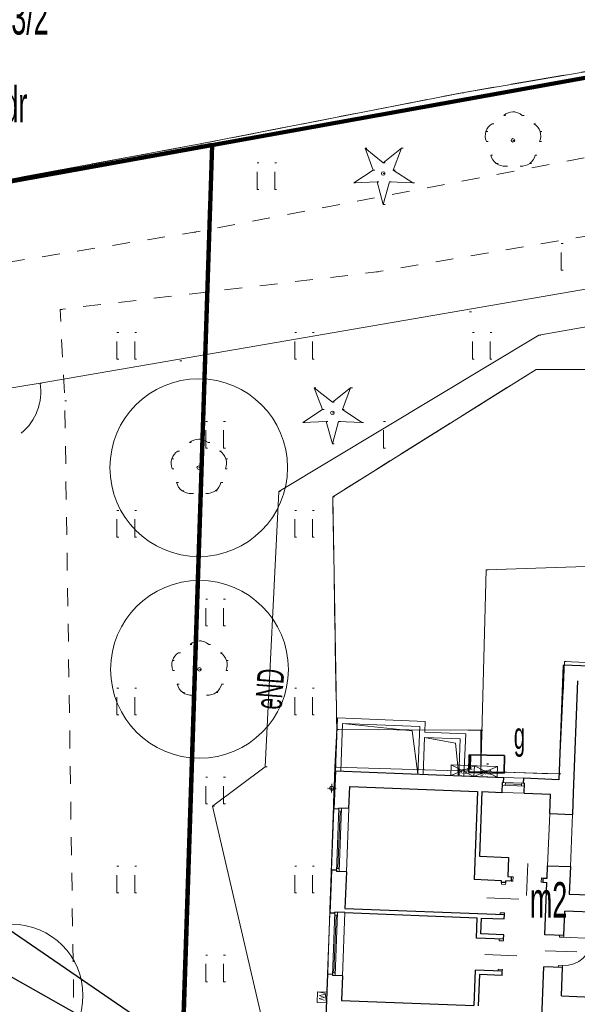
# Model space of a CAD drawing. Extents: x -198213 to 5540361, y 56395 to 5961443.
# Tile 39 of 76: x 5539572 to 5539588, y 5961354 to 5961381. Entities that reach past the tile are written whole.
import ezdxf
from ezdxf import colors
from ezdxf.entities.mleader import LeaderData, LeaderLine
from ezdxf.math import Vec2, Vec3

# ---------------------------------------------------------------- set-up
doc = ezdxf.new("R2010")
doc.units = 0
doc.header["$MEASUREMENT"] = 0
for name, pattern in [('Krawędzie ukryte', [150, 100, -50]), ('L_0_03', [1, 0.5, -0.5]), ('L_0_06', [2, 1.5, -0.5]), ('Long Dashed', [2400, 1200, -1200]), ('Wipeout_Contour', [1000, 0, -1000])]:
    doc.linetypes.add(name, pattern=pattern)
for name, color, linetype, lineweight in [('$ IE_OPISY', 7, 'Continuous', 25), ('0_Nr_Pióra__7', 8, 'Continuous', 13), ('210_oznaczenie_konturu_uzytku_gruntowego_Nr_Pióra__3', 8, 'Continuous', 18), ('211_numer_dzialki_ewidencyjnej_Nr_Pióra__96', 8, 'Continuous', 13), ('218_kontur_uzytku_gruntowego_Nr_Pióra__3', 8, 'Continuous', 18), ('219_dzialka_ewidencyjna_Nr_Pióra__96', 8, 'Continuous', 13), ('312_budynek_ewidencyjny_Nr_Pióra__7', 8, 'Continuous', 13), ('312_oznaczenie_budynku_ewidencyjnego_Atr117_Nr_Pióra__7', 8, 'Continuous', 13), ('352_schody_Nr_Pióra__7', 8, 'Continuous', 13), ('ARCH MAPA RUSINOWO_Nr_Pióra__60', 8, 'Continuous', 211), ('Arch opisy_Nr_Pióra__80', 8, 'Continuous', 211), ('Arch zieleń_Nr_Pióra__4', 8, 'Continuous', 9), ('bt_Nr_Pióra__7', 8, 'Continuous', 13), ('drzewo_iglaste_Nr_Pióra__7', 8, 'Continuous', 13), ('drzewo_lisciaste_Nr_Pióra__7', 8, 'Continuous', 13), ('furtka_Nr_Pióra__7', 8, 'Continuous', 13), ('gaz_Nr_Pióra__40', 8, 'Continuous', 35), ('GES_UrzadzeniaSiecGazowa_P_Nr_Pióra__52', 8, 'Continuous', 25), ('INWENT OPISY_Nr_Pióra__21', 8, 'Continuous', 9), ('INWENT RURY SPUSTOWE_Nr_Pióra__21', 8, 'Continuous', 9), ('INWENT WYPOSAŻENIE_Nr_Pióra__21', 8, 'Continuous', 9), ('INWENT. DRZWI_Nr_Pióra__5', 8, 'Continuous', 13), ('INWENT. OKNA_Nr_Pióra__5', 8, 'Continuous', 13), ('INWENT.ŚCIANY_Nr_Pióra__1', 8, 'Continuous', 25), ('INWENT.ŚCIANY_Nr_Pióra__5', 8, 'Continuous', 13), ('Istniejące stropy_Nr_Pióra__5', 8, 'Continuous', 13), ('jezdnia_Nr_Pióra__7', 8, 'Continuous', 13), ('kraweznik_Nr_Pióra__7', 8, 'Continuous', 13), ('ogr_Nr_Pióra__7', 8, 'Continuous', 13), ('przewod_elektroenergetyczny_podziemny_Atr1_Nr_Pióra__7', 8, 'Continuous', 13), ('przewod_elektroenergetyczny_podziemny_Nr_Pióra__7', 8, 'Continuous', 13), ('przewod_gazowy_Nr_Pióra__7', 8, 'Continuous', 13), ('trawnik_Nr_Pióra__7', 8, 'Continuous', 13)]:
    doc.layers.add(name, color=color, linetype=linetype, lineweight=lineweight)
doc.layers.add('GES_UrzadzeniaSiecGazowa_P', color=8, linetype='Continuous')
doc.styles.add('1. Elektrobau_02.2024', font='romans.shx', dxfattribs={"width": 0.8, "oblique": 10})
doc.styles.add('GENERATED_STYLE_2', font='ARIALN.TTF')
doc.styles.add('GENERATED_STYLE_8', font='ARIALN.TTF')
doc.linetypes.add('L_0_15_SHX', pattern='A,0,[2,Rusinowo PAB zagospodarowanie 30.08.20251.Shx,S=7.5,R=0,X=0,Y=0],-7.5,0', length=7.5)

msp = doc.modelspace()

# ---------------------------------------------------------------- linework, layer by layer
at = {"layer": '0_Nr_Pióra__7', "linetype": 'Continuous'}
for p, q in [((5539584.45, 5961379.33), (5539584.5, 5961379.33)), ((5539585.619, 5961378.693), (5539585.669, 5961378.693)), ((5539585.88, 5961378.79), (5539585.93, 5961378.79)), ((5539586.141, 5961378.693), (5539586.191, 5961378.693)), ((5539585.292, 5961378.456), (5539585.342, 5961378.456)), ((5539586.468, 5961378.456), (5539586.518, 5961378.456)), ((5539585.12, 5961378.238), (5539585.17, 5961378.238)), ((5539586.64, 5961378.238), (5539586.69, 5961378.238)), ((5539577.08, 5961377.89), (5539577.13, 5961377.89)), ((5539585.131, 5961377.961), (5539585.181, 5961377.961)), ((5539585.88, 5961377.99), (5539585.93, 5961377.99)), ((5539586.629, 5961377.961), (5539586.679, 5961377.961)), ((5539581.718, 5961377.766), (5539581.768, 5961377.766)), ((5539582.742, 5961377.766), (5539582.792, 5961377.766)), ((5539578.679, 5961377.359), (5539578.729, 5961377.359)), ((5539579.179, 5961377.359), (5539579.229, 5961377.359)), ((5539582.23, 5961377.359), (5539582.28, 5961377.359)), ((5539585.256, 5961377.575), (5539585.306, 5961377.575)), ((5539585.41, 5961377.342), (5539585.46, 5961377.342)), ((5539586.35, 5961377.342), (5539586.4, 5961377.342)), ((5539586.504, 5961377.575), (5539586.554, 5961377.575)), ((5539581.947, 5961377.153), (5539581.997, 5961377.153)), ((5539582.23, 5961377.06), (5539582.28, 5961377.06)), ((5539582.513, 5961377.153), (5539582.563, 5961377.153)), ((5539585.679, 5961377.267), (5539585.729, 5961377.267)), ((5539586.081, 5961377.267), (5539586.131, 5961377.267)), ((5539581.402, 5961376.792), (5539581.452, 5961376.792)), ((5539582.055, 5961376.82), (5539582.105, 5961376.82)), ((5539582.405, 5961376.82), (5539582.455, 5961376.82)), ((5539583.058, 5961376.792), (5539583.108, 5961376.792)), ((5539578.679, 5961376.609), (5539578.729, 5961376.609)), ((5539579.179, 5961376.609), (5539579.229, 5961376.609)), ((5539582.23, 5961376.19), (5539582.28, 5961376.19)), ((5539576.91, 5961375.41), (5539576.96, 5961375.41)), ((5539587.239, 5961375.089), (5539587.289, 5961375.089)), ((5539582.04, 5961374.29), (5539582.09, 5961374.29)), ((5539587.239, 5961374.339), (5539587.289, 5961374.339)), ((5539573.14, 5961373.24), (5539573.19, 5961373.24)), ((5539584.66, 5961373.17), (5539584.71, 5961373.17)), ((5539574.739, 5961372.589), (5539574.789, 5961372.589)), ((5539575.239, 5961372.589), (5539575.289, 5961372.589)), ((5539579.739, 5961372.589), (5539579.789, 5961372.589)), ((5539580.239, 5961372.589), (5539580.289, 5961372.589)), ((5539584.739, 5961372.589), (5539584.789, 5961372.589)), ((5539585.239, 5961372.589), (5539585.289, 5961372.589)), ((5539586.61, 5961372.51), (5539586.66, 5961372.51)), ((5539574.739, 5961371.839), (5539574.789, 5961371.839)), ((5539575.239, 5961371.839), (5539575.289, 5961371.839)), ((5539576.51, 5961371.79), (5539576.56, 5961371.79)), ((5539579.739, 5961371.839), (5539579.789, 5961371.839)), ((5539580.239, 5961371.839), (5539580.289, 5961371.839)), ((5539584.739, 5961371.839), (5539584.789, 5961371.839)), ((5539585.239, 5961371.839), (5539585.289, 5961371.839)), ((5539586.53, 5961371.55), (5539586.58, 5961371.55)), ((5539572.574, 5961371.164), (5539572.624, 5961371.164)), ((5539580.288, 5961371.036), (5539580.338, 5961371.036)), ((5539581.312, 5961371.036), (5539581.362, 5961371.036)), ((5539573.27, 5961370.67), (5539573.32, 5961370.67)), ((5539580.517, 5961370.423), (5539580.567, 5961370.423)), ((5539580.8, 5961370.629), (5539580.85, 5961370.629)), ((5539581.083, 5961370.423), (5539581.133, 5961370.423)), ((5539580.8, 5961370.33), (5539580.85, 5961370.33)), ((5539577.239, 5961370.089), (5539577.289, 5961370.089)), ((5539577.739, 5961370.089), (5539577.789, 5961370.089)), ((5539579.972, 5961370.062), (5539580.022, 5961370.062)), ((5539580.625, 5961370.09), (5539580.675, 5961370.09)), ((5539580.975, 5961370.09), (5539581.025, 5961370.09)), ((5539581.628, 5961370.062), (5539581.678, 5961370.062)), ((5539582.239, 5961370.089), (5539582.289, 5961370.089)), ((5539577.04, 5961369.59), (5539577.09, 5961369.59)), ((5539576.779, 5961369.493), (5539576.829, 5961369.493)), ((5539577.239, 5961369.339), (5539577.289, 5961369.339)), ((5539577.301, 5961369.493), (5539577.351, 5961369.493)), ((5539577.739, 5961369.339), (5539577.789, 5961369.339)), ((5539580.8, 5961369.46), (5539580.85, 5961369.46)), ((5539582.239, 5961369.339), (5539582.289, 5961369.339)), ((5539576.28, 5961369.038), (5539576.33, 5961369.038)), ((5539576.452, 5961369.256), (5539576.502, 5961369.256)), ((5539577.628, 5961369.256), (5539577.678, 5961369.256)), ((5539577.8, 5961369.038), (5539577.85, 5961369.038)), ((5539576.291, 5961368.761), (5539576.341, 5961368.761)), ((5539577.04, 5961368.79), (5539577.09, 5961368.79)), ((5539577.789, 5961368.761), (5539577.839, 5961368.761)), ((5539576.416, 5961368.375), (5539576.466, 5961368.375)), ((5539577.664, 5961368.375), (5539577.714, 5961368.375)), ((5539576.57, 5961368.142), (5539576.62, 5961368.142)), ((5539576.839, 5961368.067), (5539576.889, 5961368.067)), ((5539577.241, 5961368.067), (5539577.291, 5961368.067)), ((5539577.51, 5961368.142), (5539577.56, 5961368.142)), ((5539579.29, 5961368.12), (5539579.34, 5961368.12)), ((5539580.81, 5961367.97), (5539580.86, 5961367.97)), ((5539574.739, 5961367.589), (5539574.789, 5961367.589)), ((5539575.239, 5961367.589), (5539575.289, 5961367.589)), ((5539579.739, 5961367.589), (5539579.789, 5961367.589)), ((5539580.239, 5961367.589), (5539580.289, 5961367.589)), ((5539574.739, 5961366.839), (5539574.789, 5961366.839)), ((5539575.239, 5961366.839), (5539575.289, 5961366.839)), ((5539579.739, 5961366.839), (5539579.789, 5961366.839)), ((5539580.239, 5961366.839), (5539580.289, 5961366.839)), ((5539585.13, 5961365.92), (5539585.18, 5961365.92)), ((5539577.239, 5961365.089), (5539577.289, 5961365.089)), ((5539577.739, 5961365.089), (5539577.789, 5961365.089)), ((5539577.239, 5961364.339), (5539577.289, 5961364.339)), ((5539577.739, 5961364.339), (5539577.789, 5961364.339)), ((5539576.799, 5961363.823), (5539576.849, 5961363.823)), ((5539577.06, 5961363.92), (5539577.11, 5961363.92)), ((5539577.321, 5961363.823), (5539577.371, 5961363.823)), ((5539576.472, 5961363.586), (5539576.522, 5961363.586)), ((5539577.648, 5961363.586), (5539577.698, 5961363.586)), ((5539576.3, 5961363.368), (5539576.35, 5961363.368)), ((5539577.82, 5961363.368), (5539577.87, 5961363.368)), ((5539587.33, 5961363.34), (5539587.38, 5961363.34)), ((5539587.33, 5961363.34), (5539587.38, 5961363.34)), ((5539587.33, 5961363.34), (5539587.38, 5961363.34)), ((5539576.311, 5961363.091), (5539576.361, 5961363.091)), ((5539577.06, 5961363.12), (5539577.11, 5961363.12)), ((5539577.809, 5961363.091), (5539577.859, 5961363.091)), ((5539576.436, 5961362.705), (5539576.486, 5961362.705)), ((5539577.684, 5961362.705), (5539577.734, 5961362.705)), ((5539574.739, 5961362.589), (5539574.789, 5961362.589)), ((5539575.239, 5961362.589), (5539575.289, 5961362.589)), ((5539576.59, 5961362.472), (5539576.64, 5961362.472)), ((5539576.859, 5961362.397), (5539576.909, 5961362.397)), ((5539577.261, 5961362.397), (5539577.311, 5961362.397)), ((5539577.53, 5961362.472), (5539577.58, 5961362.472)), ((5539579.739, 5961362.589), (5539579.789, 5961362.589)), ((5539580.239, 5961362.589), (5539580.289, 5961362.589)), ((5539574.739, 5961361.839), (5539574.789, 5961361.839)), ((5539575.239, 5961361.839), (5539575.289, 5961361.839)), ((5539579.739, 5961361.839), (5539579.789, 5961361.839)), ((5539580.239, 5961361.839), (5539580.289, 5961361.839)), ((5539580.92, 5961361.43), (5539580.97, 5961361.43)), ((5539580.92, 5961361.43), (5539580.97, 5961361.43)), ((5539584.98, 5961361.41), (5539585.03, 5961361.41)), ((5539584.98, 5961361.41), (5539585.03, 5961361.41)), ((5539578.91, 5961360.38), (5539578.96, 5961360.38)), ((5539580.87, 5961360.37), (5539580.92, 5961360.37)), ((5539580.87, 5961360.37), (5539580.92, 5961360.37)), ((5539580.87, 5961360.37), (5539580.92, 5961360.37)), ((5539587.18, 5961360.18), (5539587.23, 5961360.18)), ((5539587.18, 5961360.18), (5539587.23, 5961360.18)), ((5539587.18, 5961360.18), (5539587.23, 5961360.18)), ((5539577.239, 5961360.089), (5539577.289, 5961360.089)), ((5539577.739, 5961360.089), (5539577.789, 5961360.089)), ((5539577.239, 5961359.339), (5539577.289, 5961359.339)), ((5539577.739, 5961359.339), (5539577.789, 5961359.339)), ((5539577.43, 5961359.27), (5539577.48, 5961359.27)), ((5539574.739, 5961357.589), (5539574.789, 5961357.589)), ((5539575.239, 5961357.589), (5539575.289, 5961357.589)), ((5539579.739, 5961357.589), (5539579.789, 5961357.589)), ((5539580.239, 5961357.589), (5539580.289, 5961357.589)), ((5539574.739, 5961356.839), (5539574.789, 5961356.839)), ((5539575.239, 5961356.839), (5539575.289, 5961356.839)), ((5539579.739, 5961356.839), (5539579.789, 5961356.839)), ((5539580.239, 5961356.839), (5539580.289, 5961356.839)), ((5539577.239, 5961355.089), (5539577.289, 5961355.089)), ((5539577.739, 5961355.089), (5539577.789, 5961355.089)), ((5539577.239, 5961354.339), (5539577.289, 5961354.339)), ((5539577.739, 5961354.339), (5539577.789, 5961354.339))]:
    msp.add_line(p, q, dxfattribs=at)
at = {"layer": '218_kontur_uzytku_gruntowego_Nr_Pióra__3', "linetype": 'L_0_03', "flags": 128}
for points in [[(5539631.48, 5961387.62), (5539577.42, 5961377.86)], [(5539577.42, 5961377.86), (5539631.48, 5961387.62)], [(5539547.88, 5961372.53), (5539577.42, 5961377.86)], [(5539577.42, 5961377.86), (5539547.88, 5961372.53)], [(5539577.42, 5961377.86), (5539576.54, 5961351.11)], [(5539576.54, 5961351.11), (5539577.42, 5961377.86)]]:
    msp.add_lwpolyline(points, dxfattribs=at)
at = {"layer": '219_dzialka_ewidencyjna_Nr_Pióra__96', "linetype": 'Continuous', "flags": 128}
for points in [[(5539577.42, 5961377.86), (5539645.79, 5961390.2)], [(5539547.88, 5961372.53), (5539577.42, 5961377.86)], [(5539576.54, 5961351.11), (5539577.42, 5961377.86)]]:
    msp.add_lwpolyline(points, dxfattribs=at)
at = {"layer": '312_budynek_ewidencyjny_Nr_Pióra__7', "linetype": 'Continuous', "flags": 128}
for points in [[(5539587.18, 5961360.18), (5539587.33, 5961363.34)], [(5539587.33, 5961363.34), (5539593.78, 5961363.04)], [(5539580.54, 5961350.92), (5539580.87, 5961360.37)]]:
    msp.add_lwpolyline(points, dxfattribs=at)
at = {"layer": 'ARCH MAPA RUSINOWO_Nr_Pióra__60', "linetype": 'Continuous', "flags": 128}
for points in [[(5539547.88, 5961372.53), (5539639.57, 5961389.074)], [(5539576.54, 5961351.11), (5539577.365, 5961376.188)]]:
    msp.add_lwpolyline(points, dxfattribs=at)
at = {"layer": 'Arch opisy_Nr_Pióra__80', "linetype": 'Long Dashed'}
for p, q in [((5539577.42, 5961377.86), (5539547.88, 5961372.53)), ((5539576.54, 5961351.11), (5539577.42, 5961377.86))]:
    msp.add_line(p, q, dxfattribs=at)
at = {"layer": 'Arch zieleń_Nr_Pióra__4', "linetype": 'Continuous'}
for centre, radius in [((5539577.04, 5961368.79), 2.5), ((5539577.06, 5961363.12), 2.5), ((5539571.781, 5961353.955), 2)]:
    msp.add_circle(centre, radius, dxfattribs=at)
at = {"layer": 'drzewo_iglaste_Nr_Pióra__7', "linetype": 'Continuous', "flags": 128}
for points in [[(5539581.947, 5961377.153), (5539581.718, 5961377.766)], [(5539581.718, 5961377.766), (5539582.23, 5961377.359)], [(5539582.23, 5961377.359), (5539582.742, 5961377.766)], [(5539582.742, 5961377.766), (5539582.513, 5961377.153)], [(5539581.402, 5961376.792), (5539581.947, 5961377.153)], [(5539582.513, 5961377.153), (5539583.058, 5961376.792)], [(5539582.055, 5961376.82), (5539581.402, 5961376.792)], [(5539582.23, 5961376.19), (5539582.055, 5961376.82)], [(5539582.405, 5961376.82), (5539582.23, 5961376.19)], [(5539583.058, 5961376.792), (5539582.405, 5961376.82)], [(5539580.517, 5961370.423), (5539580.288, 5961371.036)], [(5539580.288, 5961371.036), (5539580.8, 5961370.629)], [(5539580.8, 5961370.629), (5539581.312, 5961371.036)], [(5539581.312, 5961371.036), (5539581.083, 5961370.423)], [(5539579.972, 5961370.062), (5539580.517, 5961370.423)], [(5539581.083, 5961370.423), (5539581.628, 5961370.062)], [(5539580.625, 5961370.09), (5539579.972, 5961370.062)], [(5539580.8, 5961369.46), (5539580.625, 5961370.09)], [(5539580.975, 5961370.09), (5539580.8, 5961369.46)], [(5539581.628, 5961370.062), (5539580.975, 5961370.09)]]:
    msp.add_lwpolyline(points, dxfattribs=at)
at = {"layer": 'drzewo_iglaste_Nr_Pióra__7', "linetype": 'Continuous'}
for centre in [(5539582.23, 5961377.06), (5539580.8, 5961370.33)]:
    msp.add_circle(centre, 0.05, dxfattribs=at)
at = {"layer": 'drzewo_lisciaste_Nr_Pióra__7', "linetype": 'Continuous'}
for centre in [(5539585.88, 5961377.99), (5539577.04, 5961368.79), (5539577.06, 5961363.12)]:
    msp.add_circle(centre, 0.05, dxfattribs=at)
for centre, start, end in [((5539585.88, 5961378.39), 49.272, 130.728), ((5539585.5, 5961378.114), 121.308, 202.548), ((5539586.26, 5961378.114), 337.452, 58.692), ((5539585.645, 5961377.666), 193.221, 274.871), ((5539586.115, 5961377.666), 265.129, 346.779), ((5539577.04, 5961369.19), 49.272, 130.728), ((5539576.66, 5961368.914), 121.308, 202.548), ((5539577.42, 5961368.914), 337.452, 58.692), ((5539576.805, 5961368.466), 193.221, 274.871), ((5539577.275, 5961368.466), 265.129, 346.779), ((5539577.06, 5961363.52), 49.272, 130.728), ((5539576.68, 5961363.244), 121.308, 202.548), ((5539577.44, 5961363.244), 337.452, 58.692), ((5539576.825, 5961362.796), 193.221, 274.871), ((5539577.295, 5961362.796), 265.129, 346.779)]:
    msp.add_arc(centre, 0.4, start, end, dxfattribs=at)
at = {"layer": 'furtka_Nr_Pióra__7', "linetype": 'Continuous', "flags": 128}
msp.add_lwpolyline([(5539572.574, 5961371.164), (5539571.546, 5961370.993)], dxfattribs=at)
at = {"layer": 'furtka_Nr_Pióra__7', "linetype": 'Continuous'}
msp.add_arc((5539571.094, 5961370.918), 1.5, 309.4216, 9.44, dxfattribs=at)
at = {"layer": 'INWENT RURY SPUSTOWE_Nr_Pióra__21', "linetype": 'Continuous'}
for p, q in [((5539580.776, 5961359.658), (5539580.785, 5961359.898)), ((5539580.901, 5961359.773), (5539580.661, 5961359.782))]:
    msp.add_line(p, q, dxfattribs=at)
msp.add_circle((5539580.781, 5961359.778), 0.055, dxfattribs=at)
at = {"layer": 'INWENT WYPOSAŻENIE_Nr_Pióra__21', "linetype": 'Continuous'}
for p, q in [((5539584.144, 5961360.437), (5539584.132, 5961360.137)), ((5539580.382, 5961354.059), (5539580.37, 5961353.759)), ((5539580.382, 5961354.059), (5539580.596, 5961354.015)), ((5539580.642, 5961354.049), (5539580.382, 5961354.059)), ((5539580.596, 5961354.015), (5539580.63, 5961353.749)), ((5539580.63, 5961353.749), (5539580.642, 5961354.049)), ((5539580.37, 5961353.759), (5539580.63, 5961353.749))]:
    msp.add_line(p, q, dxfattribs=at)
at = {"layer": 'INWENT. DRZWI_Nr_Pióra__5', "linetype": 'Continuous'}
for p, q in [((5539586.262, 5961356.761), (5539586.297, 5961357.661)), ((5539585.554, 5961357.079), (5539585.556, 5961357.129)), ((5539585.676, 5961357.125), (5539585.674, 5961357.075)), ((5539585.828, 5961357.169), (5539585.878, 5961357.167)), ((5539585.882, 5961357.287), (5539585.832, 5961357.289)), ((5539585.878, 5961357.167), (5539585.882, 5961357.287)), ((5539586.677, 5961357.135), (5539586.682, 5961357.255)), ((5539586.727, 5961357.134), (5539586.677, 5961357.135)), ((5539586.682, 5961357.255), (5539586.732, 5961357.253)), ((5539585.674, 5961357.075), (5539585.554, 5961357.079)), ((5539586.048, 5961356.66), (5539585.149, 5961356.695)), ((5539585.523, 5961356.28), (5539585.521, 5961356.23)), ((5539585.643, 5961356.275), (5539585.523, 5961356.28)), ((5539585.641, 5961356.225), (5539585.643, 5961356.275)), ((5539585.492, 5961355.491), (5539585.494, 5961355.54)), ((5539585.612, 5961355.486), (5539585.492, 5961355.491)), ((5539585.614, 5961355.536), (5539585.612, 5961355.486)), ((5539587.187, 5961355.594), (5539587.189, 5961355.644)), ((5539587.307, 5961355.59), (5539587.187, 5961355.594)), ((5539587.309, 5961355.64), (5539587.307, 5961355.59)), ((5539588.107, 5961355.558), (5539587.307, 5961355.59)), ((5539587.681, 5961355.175), (5539586.782, 5961355.21)), ((5539585.986, 5961355.071), (5539585.087, 5961355.106)), ((5539585.461, 5961354.691), (5539585.459, 5961354.641)), ((5539585.581, 5961354.686), (5539585.461, 5961354.691)), ((5539585.579, 5961354.636), (5539585.581, 5961354.686)), ((5539587.156, 5961354.795), (5539587.154, 5961354.745)), ((5539587.276, 5961354.79), (5539587.156, 5961354.795)), ((5539587.274, 5961354.74), (5539587.276, 5961354.79))]:
    msp.add_line(p, q, dxfattribs=at)
msp.add_arc((5539587.307, 5961355.59), 0.8, 267.7616, 357.7616, dxfattribs=at)
at = {"layer": 'INWENT. OKNA_Nr_Pióra__5', "linetype": 'Continuous'}
for p, q in [((5539585.583, 5961359.865), (5539586.202, 5961359.841)), ((5539585.586, 5961359.94), (5539586.205, 5961359.916)), ((5539585.663, 5961359.862), (5539585.666, 5961359.937)), ((5539585.664, 5961359.9), (5539586.124, 5961359.882)), ((5539586.122, 5961359.844), (5539586.125, 5961359.919)), ((5539585.575, 5961359.66), (5539586.194, 5961359.636)), ((5539580.776, 5961357.476), (5539580.843, 5961359.195)), ((5539580.915, 5961357.441), (5539580.984, 5961359.219)), ((5539580.955, 5961357.519), (5539581.018, 5961359.138)), ((5539581.056, 5961359.137), (5539580.981, 5961359.14)), ((5539580.99, 5961357.438), (5539581.059, 5961359.217)), ((5539581.194, 5961357.43), (5539581.264, 5961359.209)), ((5539580.993, 5961357.518), (5539580.918, 5961357.521)), ((5539580.661, 5961354.548), (5539580.729, 5961356.267)), ((5539580.8, 5961354.513), (5539580.87, 5961356.292)), ((5539580.875, 5961354.51), (5539580.945, 5961356.289)), ((5539581.08, 5961354.502), (5539581.149, 5961356.281)), ((5539580.841, 5961354.592), (5539580.904, 5961356.21)), ((5539580.942, 5961356.209), (5539580.867, 5961356.212)), ((5539580.878, 5961354.59), (5539580.803, 5961354.593))]:
    msp.add_line(p, q, dxfattribs=at)
at = {"layer": 'INWENT.ŚCIANY_Nr_Pióra__1', "linetype": 'Continuous'}
for p, q in [((5539587.296, 5961363.236), (5539587.17, 5961360.018)), ((5539588.045, 5961363.207), (5539587.296, 5961363.236)), ((5539587.699, 5961362.8), (5539587.576, 5961359.652)), ((5539580.885, 5961360.264), (5539580.843, 5961359.195)), ((5539585.575, 5961359.66), (5539585.586, 5961359.94)), ((5539585.616, 5961359.939), (5539585.586, 5961359.94)), ((5539586.175, 5961359.917), (5539586.181, 5961360.057)), ((5539586.175, 5961359.917), (5539586.205, 5961359.916)), ((5539587.17, 5961360.018), (5539586.181, 5961360.057)), ((5539586.194, 5961359.636), (5539586.205, 5961359.916)), ((5539581.264, 5961359.209), (5539581.288, 5961359.828)), ((5539581.288, 5961359.828), (5539584.885, 5961359.687)), ((5539584.885, 5961359.687), (5539584.789, 5961357.209)), ((5539585.005, 5961359.683), (5539584.934, 5961357.864)), ((5539585.005, 5961359.683), (5539585.575, 5961359.66)), ((5539586.194, 5961359.636), (5539586.934, 5961359.607)), ((5539586.913, 5961359.068), (5539586.934, 5961359.607)), ((5539587.576, 5961359.652), (5539587.552, 5961359.043)), ((5539580.983, 5961359.189), (5539580.843, 5961359.195)), ((5539580.983, 5961359.189), (5539580.984, 5961359.219)), ((5539581.264, 5961359.209), (5539580.984, 5961359.219)), ((5539586.913, 5961359.068), (5539587.552, 5961359.043)), ((5539584.934, 5961357.864), (5539585.754, 5961357.832)), ((5539585.754, 5961357.832), (5539585.732, 5961357.293)), ((5539580.776, 5961357.476), (5539580.729, 5961356.267)), ((5539580.916, 5961357.471), (5539580.776, 5961357.476)), ((5539580.916, 5961357.471), (5539580.915, 5961357.441)), ((5539581.194, 5961357.43), (5539580.915, 5961357.441)), ((5539581.194, 5961357.43), (5539581.154, 5961356.401)), ((5539586.842, 5961357.249), (5539586.855, 5961357.599)), ((5539586.855, 5961357.599), (5539587.495, 5961357.574)), ((5539587.495, 5961357.574), (5539587.465, 5961356.804)), ((5539585.558, 5961357.179), (5539584.789, 5961357.209)), ((5539585.556, 5961357.129), (5539585.558, 5961357.179)), ((5539585.676, 5961357.125), (5539585.556, 5961357.129)), ((5539585.676, 5961357.125), (5539585.678, 5961357.175)), ((5539585.828, 5961357.169), (5539585.678, 5961357.175)), ((5539585.732, 5961357.293), (5539585.832, 5961357.289)), ((5539585.832, 5961357.289), (5539585.828, 5961357.169)), ((5539586.727, 5961357.134), (5539586.732, 5961357.253)), ((5539586.727, 5961357.134), (5539586.837, 5961357.129)), ((5539586.732, 5961357.253), (5539586.842, 5961357.249)), ((5539586.78, 5961355.66), (5539586.837, 5961357.129)), ((5539587.465, 5961356.804), (5539592.071, 5961356.624)), ((5539580.869, 5961356.262), (5539580.729, 5961356.267)), ((5539580.869, 5961356.262), (5539580.87, 5961356.292)), ((5539581.149, 5961356.281), (5539580.87, 5961356.292)), ((5539581.149, 5961356.281), (5539584.877, 5961356.135)), ((5539581.154, 5961356.401), (5539585.641, 5961356.225)), ((5539587.309, 5961355.64), (5539587.336, 5961356.319)), ((5539592.971, 5961356.099), (5539587.336, 5961356.319)), ((5539584.854, 5961355.565), (5539584.877, 5961356.135)), ((5539584.979, 5961355.681), (5539584.997, 5961356.13)), ((5539584.997, 5961356.13), (5539585.636, 5961356.105)), ((5539585.636, 5961356.105), (5539585.641, 5961356.225)), ((5539585.614, 5961355.536), (5539584.854, 5961355.565)), ((5539585.618, 5961355.656), (5539584.979, 5961355.681)), ((5539585.614, 5961355.536), (5539585.618, 5961355.656)), ((5539587.309, 5961355.64), (5539586.78, 5961355.66)), ((5539584.819, 5961354.666), (5539584.78, 5961353.667)), ((5539585.579, 5961354.636), (5539584.819, 5961354.666)), ((5539585.574, 5961354.517), (5539585.579, 5961354.636)), ((5539586.659, 5961352.573), (5539586.744, 5961354.761)), ((5539587.274, 5961354.74), (5539586.744, 5961354.761)), ((5539587.243, 5961353.941), (5539587.274, 5961354.74)), ((5539580.661, 5961354.548), (5539580.614, 5961353.339)), ((5539580.801, 5961354.543), (5539580.661, 5961354.548)), ((5539580.801, 5961354.543), (5539580.8, 5961354.513)), ((5539581.08, 5961354.502), (5539580.8, 5961354.513)), ((5539581.08, 5961354.502), (5539581.053, 5961353.813)), ((5539584.934, 5961354.542), (5539584.9, 5961353.662)), ((5539585.574, 5961354.517), (5539584.934, 5961354.542)), ((5539581.053, 5961353.813), (5539584.78, 5961353.667)), ((5539587.243, 5961353.941), (5539591.479, 5961353.775))]:
    msp.add_line(p, q, dxfattribs=at)
at = {"layer": 'INWENT.ŚCIANY_Nr_Pióra__5', "linetype": 'Continuous'}
for p, q in [((5539580.943, 5961361.753), (5539580.885, 5961360.264)), ((5539583.411, 5961361.657), (5539580.943, 5961361.753)), ((5539581.087, 5961361.597), (5539581.035, 5961360.258)), ((5539583.046, 5961361.394), (5539581.087, 5961361.597)), ((5539583.255, 5961361.512), (5539581.087, 5961361.597)), ((5539583.399, 5961361.357), (5539583.411, 5961361.657)), ((5539583.203, 5961360.174), (5539583.046, 5961361.394)), ((5539583.203, 5961360.174), (5539583.255, 5961361.512)), ((5539584.549, 5961361.312), (5539583.399, 5961361.357)), ((5539583.353, 5961360.168), (5539583.394, 5961361.207)), ((5539584.267, 5961361.047), (5539583.394, 5961361.207)), ((5539584.393, 5961361.168), (5539583.394, 5961361.207)), ((5539584.352, 5961360.129), (5539584.267, 5961361.047)), ((5539584.352, 5961360.129), (5539584.393, 5961361.168))]:
    msp.add_line(p, q, dxfattribs=at)
at = {"layer": 'Istniejące stropy_Nr_Pióra__5', "linetype": 'Krawędzie ukryte'}
for p, q in [((5539586.855, 5961357.599), (5539586.913, 5961359.068)), ((5539587.552, 5961359.043), (5539587.495, 5961357.574))]:
    msp.add_line(p, q, dxfattribs=at)
at = {"layer": 'jezdnia_Nr_Pióra__7', "linetype": 'L_0_06', "flags": 128}
msp.add_lwpolyline([(5539544.69, 5961378.1), (5539545.9, 5961378.28), (5539556.8, 5961380.23), (5539569.38, 5961382.62), (5539578.17, 5961384.3), (5539593.82, 5961387.17), (5539612.46, 5961390.54), (5539620.72, 5961391.88), (5539625.3, 5961392.75), (5539628.88, 5961393.36), (5539635.21, 5961394.43), (5539636.06, 5961391.13), (5539630.51, 5961387.77), (5539622.48, 5961386.14), (5539621.59, 5961385.94), (5539611.5, 5961384.04), (5539601.19, 5961382.2), (5539600.39, 5961379.94), (5539600.421, 5961375.87), (5539597.08, 5961375.38), (5539596.78, 5961379.29), (5539596.74, 5961379.47), (5539595.9, 5961380.82), (5539594.82, 5961381.1), (5539584.45, 5961379.33), (5539577.08, 5961377.89), (5539569.92, 5961376.56), (5539560.38, 5961374.69), (5539552.68, 5961373.7), (5539546.03, 5961371.76), (5539544.9, 5961369.91), (5539541.27, 5961367.82), (5539542.32, 5961378), (5539542.51, 5961379.21)], close=True, dxfattribs=at)
at = {"layer": 'kraweznik_Nr_Pióra__7', "linetype": 'Continuous', "flags": 128}
msp.add_lwpolyline([(5539597.08, 5961375.38), (5539596.78, 5961379.29), (5539596.74, 5961379.47), (5539595.9, 5961380.82), (5539594.82, 5961381.1), (5539584.45, 5961379.33), (5539577.08, 5961377.89), (5539569.92, 5961376.56), (5539560.38, 5961374.69)], dxfattribs=at)
at = {"layer": 'ogr_Nr_Pióra__7', "linetype": 'Continuous'}
msp.add_line((5539572.574, 5961371.164), (5539596.011, 5961375.196), dxfattribs=at)
at = {"layer": 'ogr_Nr_Pióra__7', "linetype": 'L_0_15_SHX'}
msp.add_line((5539572.574, 5961371.164), (5539596.011, 5961375.196), dxfattribs=at)
at = {"layer": 'trawnik_Nr_Pióra__7', "linetype": 'L_0_03', "flags": 128}
msp.add_lwpolyline([(5539560.38, 5961374.69), (5539569.92, 5961376.56), (5539577.08, 5961377.89), (5539584.45, 5961379.33), (5539594.82, 5961381.1), (5539595.9, 5961380.82), (5539596.74, 5961379.47), (5539596.78, 5961379.29), (5539588, 5961377.52), (5539576.91, 5961375.41), (5539568.88, 5961374.11), (5539559.58, 5961372.51)], close=True, dxfattribs=at)
for points in [[(5539578.679, 5961376.609), (5539578.679, 5961377.359)], [(5539579.179, 5961376.609), (5539579.179, 5961377.359)], [(5539587.239, 5961374.339), (5539587.239, 5961375.089)], [(5539574.739, 5961371.839), (5539574.739, 5961372.589)], [(5539575.239, 5961371.839), (5539575.239, 5961372.589)], [(5539579.739, 5961371.839), (5539579.739, 5961372.589)], [(5539580.239, 5961371.839), (5539580.239, 5961372.589)], [(5539584.739, 5961371.839), (5539584.739, 5961372.589)], [(5539585.239, 5961371.839), (5539585.239, 5961372.589)], [(5539577.239, 5961369.339), (5539577.239, 5961370.089)], [(5539577.739, 5961369.339), (5539577.739, 5961370.089)], [(5539582.239, 5961369.339), (5539582.239, 5961370.089)], [(5539574.739, 5961366.839), (5539574.739, 5961367.589)], [(5539575.239, 5961366.839), (5539575.239, 5961367.589)], [(5539579.739, 5961366.839), (5539579.739, 5961367.589)], [(5539580.239, 5961366.839), (5539580.239, 5961367.589)], [(5539577.239, 5961364.339), (5539577.239, 5961365.089)], [(5539577.739, 5961364.339), (5539577.739, 5961365.089)], [(5539574.739, 5961361.839), (5539574.739, 5961362.589)], [(5539575.239, 5961361.839), (5539575.239, 5961362.589)], [(5539579.739, 5961361.839), (5539579.739, 5961362.589)], [(5539580.239, 5961361.839), (5539580.239, 5961362.589)], [(5539577.239, 5961359.339), (5539577.239, 5961360.089)], [(5539577.739, 5961359.339), (5539577.739, 5961360.089)], [(5539574.739, 5961356.839), (5539574.739, 5961357.589)], [(5539575.239, 5961356.839), (5539575.239, 5961357.589)], [(5539579.739, 5961356.839), (5539579.739, 5961357.589)], [(5539580.239, 5961356.839), (5539580.239, 5961357.589)], [(5539577.239, 5961354.339), (5539577.239, 5961355.089)], [(5539577.739, 5961354.339), (5539577.739, 5961355.089)]]:
    msp.add_lwpolyline(points, dxfattribs=at)

# ---------------------------------------------------------------- texts
at = {"layer": '210_oznaczenie_konturu_uzytku_gruntowego_Nr_Pióra__3', "linetype": 'Continuous', "insert": (5539571.544, 5961379.501), "char_height": 1, "attachment_point": 1, "style": 'GENERATED_STYLE_8'}
msp.add_mtext('{\\W0.660000x;dr}', dxfattribs=at)
at = {"layer": '211_numer_dzialki_ewidencyjnej_Nr_Pióra__96', "linetype": 'Continuous', "insert": (5539570.925, 5961381.965), "char_height": 1, "attachment_point": 1, "style": 'GENERATED_STYLE_8'}
msp.add_mtext('{\\W0.660000x;373/2}', dxfattribs=at)
at = {"layer": '312_oznaczenie_budynku_ewidencyjnego_Atr117_Nr_Pióra__7', "linetype": 'Continuous', "insert": (5539586.356, 5961357.141), "char_height": 1, "attachment_point": 1, "style": 'GENERATED_STYLE_8'}
msp.add_mtext('{\\W0.660000x;m2}', dxfattribs=at)
at = {"layer": 'gaz_Nr_Pióra__40', "linetype": 'Continuous', "insert": (5539585.904, 5961361.633), "char_height": 0.75, "attachment_point": 1, "style": 'GENERATED_STYLE_8'}
msp.add_mtext('{\\W0.660000x;g}', dxfattribs=at)
at = {"layer": 'INWENT OPISY_Nr_Pióra__21', "linetype": 'Continuous', "insert": (5539580.588, 5961353.901), "char_height": 0.16, "attachment_point": 2, "rotation": 267.7616, "style": 'GENERATED_STYLE_2'}
msp.add_mtext('{W}', dxfattribs=at)
at = {"layer": 'przewod_elektroenergetyczny_podziemny_Atr1_Nr_Pióra__7', "linetype": 'Continuous', "insert": (5539578.617, 5961362.032), "char_height": 0.75, "attachment_point": 1, "rotation": 85.6, "style": 'GENERATED_STYLE_8'}
msp.add_mtext('{\\W0.660000x;eND}', dxfattribs=at)

# ---------------------------------------------------------------- leaders
at = {"layer": '$ IE_OPISY'}
ml = msp.add_multileader_mtext('Standard', dxfattribs=at)
ml.set_content('\\A1;Istn. złącze kablowe ZK3a  ', color=7, style='1. Elektrobau_02.2024')
ml.set_leader_properties(linetype='ByLayer', lineweight=-1)
ml.build(insert=Vec2(0, 0))
ml.multileader.update_dxf_attribs({"text_left_attachment_type": 6, "text_right_attachment_type": 6, "dogleg_length": 1.152, "arrow_head_size": 0.5})
ctx = ml.context
ctx.base_point, ctx.char_height, ctx.arrow_head_size, ctx.landing_gap_size, ctx.plane_origin = Vec3(5539528.774, 5961372.63), 1, 0.5, 0.09, Vec3(5539614.561, 5961363.672)
ctx.left_attachment, ctx.right_attachment = 6, 6
notes = []
notes.append((ctx, [(0, (1, 1, 0), (5539547.186, 5961372.586), (-1, 0), 1.152, [(0, [(5539578.773, 5961350.959)], 0, [])])]))
ctx.mtext.insert, ctx.mtext.width, ctx.mtext.defined_height, ctx.mtext.flow_direction = Vec3(5539528.864, 5961373.83), 37.49114, 8.425, 5
ml = msp.add_multileader_mtext('Standard', dxfattribs=at)
ml.set_content('E1', color=7, style='1. Elektrobau_02.2024')
ml.set_leader_properties(linetype='ByLayer', lineweight=-1)
ml.build(insert=Vec2(0, 0))
ml.multileader.update_dxf_attribs({"text_left_attachment_type": 6, "text_right_attachment_type": 6, "dogleg_length": 1.152, "arrow_head_size": 0.5})
ctx = ml.context
ctx.base_point, ctx.char_height, ctx.arrow_head_size, ctx.landing_gap_size, ctx.plane_origin = Vec3(5539544.516, 5961368.242), 1, 0.5, 0.09, Vec3(5539574.073, 5961205.657)
ctx.left_attachment, ctx.right_attachment, ctx.text_align_type, ctx.attachment_type = 6, 6, 2, 2
notes.append((ctx, [(0, (1, 1, 0), (5539547.278, 5961368.242), (-1, 0), 1.152, [(0, [(5539578.193, 5961350.86)], 0, [])])]))
ctx.mtext.insert, ctx.mtext.width, ctx.mtext.alignment, ctx.mtext.flow_direction = Vec3(5539546.036, 5961369.442), 1.43336, 3, 5
ml = msp.add_multileader_mtext('Standard', dxfattribs=at)
ml.set_content('Proj. YAKY 4x120mm2 w rurze osłonowej AROT 110 \\Pod szafy certyfikowanego przeciwpożarowego \\Pwyłącznika prądu PWP dł. ok~82/92m', color=7, style='1. Elektrobau_02.2024')
ml.set_leader_properties(linetype='ByLayer', lineweight=-1)
ml.build(insert=Vec2(0, 0))
ml.multileader.update_dxf_attribs({"text_left_attachment_type": 6, "text_right_attachment_type": 6, "dogleg_length": 1.152, "arrow_head_size": 0.5})
ctx = ml.context
ctx.base_point, ctx.char_height, ctx.arrow_head_size, ctx.landing_gap_size, ctx.plane_origin = Vec3(5539508.074, 5961365.93), 1, 0.5, 0.09, Vec3(5539447.194, 5961243.496)
ctx.left_attachment, ctx.right_attachment = 6, 6
notes.append((ctx, [(0, (1, 1, 0), (5539542.269, 5961365.93), (-1, 0), 1.152, [(0, [(5539574.564, 5961351.002)], 0, [])])]))
ctx.mtext.insert, ctx.mtext.width, ctx.mtext.flow_direction = Vec3(5539508.164, 5961367.263), 37.49114, 5
ml = msp.add_multileader_mtext('Standard', dxfattribs=at)
ml.set_content('E4', color=7, style='1. Elektrobau_02.2024')
ml.set_leader_properties(linetype='ByLayer', lineweight=-1)
ml.build(insert=Vec2(0, 0))
ml.multileader.update_dxf_attribs({"text_left_attachment_type": 6, "text_right_attachment_type": 6, "dogleg_length": 1.152, "arrow_head_size": 0.5})
ctx = ml.context
ctx.base_point, ctx.char_height, ctx.arrow_head_size, ctx.landing_gap_size, ctx.plane_origin = Vec3(5539544.571, 5961365.847), 1, 0.5, 0.09, Vec3(5539576.793, 5961203.254)
ctx.left_attachment, ctx.right_attachment, ctx.text_align_type, ctx.attachment_type = 6, 6, 2, 2
notes.append((ctx, [(0, (1, 1, 0), (5539547.219, 5961365.847), (-1, 0), 1.152, [(0, [(5539580.417, 5961348.308)], 0, [])])]))
ctx.mtext.insert, ctx.mtext.width, ctx.mtext.alignment, ctx.mtext.flow_direction = Vec3(5539545.976, 5961367.047), 1.43336, 3, 5
ml = msp.add_multileader_mtext('Standard', dxfattribs=at)
ml.set_content('T10', color=7, style='1. Elektrobau_02.2024')
ml.set_leader_properties(linetype='ByLayer', lineweight=-1)
ml.build(insert=Vec2(0, 0))
ml.multileader.update_dxf_attribs({"text_left_attachment_type": 6, "text_right_attachment_type": 6, "dogleg_length": 1.152, "arrow_head_size": 0.5})
ctx = ml.context
ctx.base_point, ctx.char_height, ctx.arrow_head_size, ctx.landing_gap_size, ctx.plane_origin = Vec3(5539521.283, 5961360.162), 1, 0.5, 0.09, Vec3(5539609.007, 5961181.467)
ctx.left_attachment, ctx.right_attachment, ctx.text_align_type, ctx.attachment_type = 6, 6, 2, 2
notes.append((ctx, [(0, (1, 1, 0), (5539524.525, 5961360.162), (-1, 0), 1.152, [(0, [(5539579.794, 5961332.253)], 0, [])])]))
ctx.mtext.insert, ctx.mtext.width, ctx.mtext.alignment, ctx.mtext.flow_direction = Vec3(5539523.283, 5961361.362), 1.43336, 3, 5
ml = msp.add_multileader_mtext('Standard', dxfattribs=at)
ml.set_content('E7', color=7, style='1. Elektrobau_02.2024')
ml.set_leader_properties(linetype='ByLayer', lineweight=-1)
ml.build(insert=Vec2(0, 0))
ml.multileader.update_dxf_attribs({"text_left_attachment_type": 6, "text_right_attachment_type": 6, "dogleg_length": 1.152, "arrow_head_size": 0.5})
ctx = ml.context
ctx.base_point, ctx.char_height, ctx.arrow_head_size, ctx.landing_gap_size, ctx.plane_origin = Vec3(5539521.542, 5961358.144), 1, 0.5, 0.09, Vec3(5539575.976, 5961185.965)
ctx.left_attachment, ctx.right_attachment, ctx.text_align_type, ctx.attachment_type = 6, 6, 2, 2
notes.append((ctx, [(0, (1, 1, 0), (5539524.419, 5961358.144), (-1, 0), 1.152, [(0, [(5539579.595, 5961331.307)], 0, [])])]))
ctx.mtext.insert, ctx.mtext.width, ctx.mtext.alignment, ctx.mtext.flow_direction = Vec3(5539523.177, 5961359.344), 1.43336, 3, 5
ml = msp.add_multileader_mtext('Standard', dxfattribs=at)
ml.set_content('T9', color=7, style='1. Elektrobau_02.2024')
ml.set_leader_properties(linetype='ByLayer', lineweight=-1)
ml.build(insert=Vec2(0, 0))
ml.multileader.update_dxf_attribs({"text_left_attachment_type": 6, "text_right_attachment_type": 6, "dogleg_length": 1.152, "arrow_head_size": 0.5})
ctx = ml.context
ctx.base_point, ctx.char_height, ctx.arrow_head_size, ctx.landing_gap_size, ctx.plane_origin = Vec3(5539521.87, 5961356.552), 1, 0.5, 0.09, Vec3(5539601.64, 5961181.76)
ctx.left_attachment, ctx.right_attachment, ctx.text_align_type, ctx.attachment_type = 6, 6, 2, 2
notes.append((ctx, [(0, (1, 1, 0), (5539524.324, 5961356.552), (-1, 0), 1.152, [(0, [(5539572.427, 5961332.546)], 0, [])])]))
ctx.mtext.insert, ctx.mtext.width, ctx.mtext.alignment, ctx.mtext.flow_direction = Vec3(5539523.082, 5961357.752), 1.43336, 3, 5
for ctx, leaders in notes:
    for number, flags, end, landing, length, lines in leaders:
        leader = LeaderData()
        leader.index, (leader.has_last_leader_line, leader.has_dogleg_vector, leader.attachment_direction) = number, flags
        leader.last_leader_point, leader.dogleg_vector, leader.dogleg_length = Vec3(end), Vec3(landing), length
        for number, points, colour, breaks in lines:
            line = LeaderLine()
            line.index, line.vertices, line.color, line.breaks = number, Vec3.list(points), colors.encode_raw_color(colour), breaks
            leader.lines.append(line)
        ctx.leaders.append(leader)

# ---------------------------------------------------------------- wipeouts: each hides what was drawn before it
at = {"color": 254, "linetype": 'Wipeout_Contour', "lineweight": 0, "ltscale": 746310.641946}
msp.add_wipeout([(5539585.644, 5961360.701), (5539584.644, 5961360.719), (5539584.636, 5961360.219), (5539585.636, 5961360.201)], dxfattribs=at).dxf.layer = 'GES_UrzadzeniaSiecGazowa_P'

# ---------------------------------------------------------------- next in the draw order: linework, layer by layer
at = {"layer": '0_Nr_Pióra__7', "linetype": 'Continuous'}
for p, q in [((5539584.685, 5961360.71), (5539584.735, 5961360.71)), ((5539584.68, 5961360.312), (5539584.73, 5961360.312)), ((5539584.98, 5961360.25), (5539585.03, 5961360.25)), ((5539584.98, 5961360.25), (5539585.03, 5961360.25))]:
    msp.add_line(p, q, dxfattribs=at)
at = {"layer": '312_budynek_ewidencyjny_Nr_Pióra__7', "linetype": 'Continuous', "flags": 128}
msp.add_lwpolyline([(5539580.87, 5961360.37), (5539587.18, 5961360.18)], dxfattribs=at)
at = {"layer": '352_schody_Nr_Pióra__7', "linetype": 'Continuous', "flags": 128}
msp.add_lwpolyline([(5539584.98, 5961360.25), (5539580.87, 5961360.37), (5539580.92, 5961361.43), (5539584.98, 5961361.41)], close=True, dxfattribs=at)
msp.add_lwpolyline([(5539584.98, 5961360.25), (5539580.87, 5961360.37), (5539580.92, 5961361.43), (5539584.98, 5961361.41)], close=True, dxfattribs=at)
at = {"layer": 'bt_Nr_Pióra__7', "linetype": 'L_0_06', "flags": 128}
msp.add_lwpolyline([(5539593.477, 5961356.9), (5539593.78, 5961363.04), (5539587.33, 5961363.34), (5539587.18, 5961360.18), (5539584.98, 5961360.25), (5539584.98, 5961361.41), (5539580.92, 5961361.43), (5539580.81, 5961367.97), (5539586.53, 5961371.55), (5539592.36, 5961371.55), (5539593.12, 5961372), (5539596.86, 5961374.52), (5539597.08, 5961375.38), (5539600.421, 5961375.87), (5539610.25, 5961377.71), (5539610.22, 5961375.14), (5539605.29, 5961375.49), (5539605.13, 5961372.03), (5539609.91, 5961372.04), (5539609.899, 5961372.602), (5539610.57, 5961372.56), (5539610.3, 5961368.66), (5539609.722, 5961368.694), (5539601.863, 5961367.549), (5539601.408, 5961362.448), (5539595.154, 5961359.805), (5539594.91, 5961357.16), (5539594.894, 5961356.831)], close=True, dxfattribs=at)
at = {"layer": 'gaz_Nr_Pióra__40', "linetype": 'Continuous', "flags": 128}
msp.add_lwpolyline([(5539584.685, 5961360.71), (5539584.68, 5961360.312)], dxfattribs=at)
at = {"layer": 'GES_UrzadzeniaSiecGazowa_P_Nr_Pióra__52', "linetype": 'Continuous'}
msp.add_line((5539585.14, 5961360.46), (5539585.19, 5961360.46), dxfattribs=at)
at = {"layer": 'GES_UrzadzeniaSiecGazowa_P_Nr_Pióra__52', "linetype": 'Continuous', "flags": 128}
for points in [[(5539585.644, 5961360.701), (5539584.644, 5961360.719), (5539584.636, 5961360.219), (5539585.636, 5961360.201)], [(5539585.644, 5961360.701), (5539585.636, 5961360.201), (5539584.636, 5961360.219), (5539584.644, 5961360.719)]]:
    msp.add_lwpolyline(points, close=True, dxfattribs=at)
at = {"layer": 'INWENT WYPOSAŻENIE_Nr_Pióra__21', "linetype": 'Continuous'}
for p, q in [((5539585.443, 5961360.386), (5539584.144, 5961360.437)), ((5539584.144, 5961360.437), (5539584.782, 5961360.112)), ((5539584.132, 5961360.137), (5539584.794, 5961360.412)), ((5539584.782, 5961360.112), (5539584.794, 5961360.412)), ((5539584.782, 5961360.112), (5539585.443, 5961360.386)), ((5539584.794, 5961360.412), (5539585.431, 5961360.086)), ((5539585.431, 5961360.086), (5539585.443, 5961360.386)), ((5539584.132, 5961360.137), (5539585.431, 5961360.086))]:
    msp.add_line(p, q, dxfattribs=at)
at = {"layer": 'INWENT. OKNA_Nr_Pióra__5', "linetype": 'Continuous'}
msp.add_line((5539585.621, 5961360.079), (5539586.181, 5961360.057), dxfattribs=at)
at = {"layer": 'INWENT.ŚCIANY_Nr_Pióra__1', "linetype": 'Continuous'}
for p in [(5539580.885, 5961360.264), (5539585.616, 5961359.939)]:
    msp.add_line(p, (5539585.621, 5961360.079), dxfattribs=at)
at = {"layer": 'INWENT.ŚCIANY_Nr_Pióra__5', "linetype": 'Continuous'}
msp.add_line((5539584.502, 5961360.123), (5539584.549, 5961361.312), dxfattribs=at)
at = {"layer": 'kraweznik_Nr_Pióra__7', "linetype": 'Continuous', "flags": 128}
msp.add_lwpolyline([(5539597.08, 5961375.38), (5539596.86, 5961374.52), (5539593.12, 5961372), (5539592.36, 5961371.55), (5539586.53, 5961371.55), (5539580.81, 5961367.97), (5539580.92, 5961361.43), (5539584.98, 5961361.41), (5539584.98, 5961360.25)], dxfattribs=at)
at = {"layer": 'przewod_elektroenergetyczny_podziemny_Nr_Pióra__7', "linetype": 'Continuous', "flags": 128}
msp.add_lwpolyline([(5539616.14, 5961379.68), (5539614, 5961380.46), (5539608.51, 5961379.92), (5539596.65, 5961378.38), (5539596.02, 5961378.1), (5539594.18, 5961373.84), (5539586.61, 5961372.51), (5539579.29, 5961368.12), (5539578.91, 5961360.38), (5539577.43, 5961359.27), (5539579.33, 5961351.09)], dxfattribs=at)
at = {"layer": 'przewod_gazowy_Nr_Pióra__7', "linetype": 'Continuous', "flags": 128}
msp.add_lwpolyline([(5539617.02, 5961366.51), (5539612.25, 5961367.15), (5539601.38, 5961366.46), (5539585.13, 5961365.92), (5539584.98, 5961360.25)], dxfattribs=at)
at = {"layer": 'trawnik_Nr_Pióra__7', "linetype": 'L_0_03', "flags": 128}
msp.add_lwpolyline([(5539573.55, 5961351.9), (5539573.27, 5961370.67), (5539573.14, 5961373.24), (5539582.04, 5961374.29), (5539588.07, 5961375.32), (5539595.34, 5961376.74), (5539597.08, 5961375.38), (5539596.86, 5961374.52), (5539593.12, 5961372), (5539592.36, 5961371.55), (5539586.53, 5961371.55), (5539580.81, 5961367.97), (5539580.92, 5961361.43), (5539580.87, 5961360.37), (5539580.54, 5961350.92), (5539580.53, 5961350.62), (5539573.87, 5961350.93)], close=True, dxfattribs=at)

# ---------------------------------------------------------------- next in the draw order: texts
at = {"layer": 'INWENT OPISY_Nr_Pióra__21', "linetype": 'Continuous', "char_height": 0.16, "attachment_point": 2, "rotation": 357.7616, "style": 'GENERATED_STYLE_2'}
for insert in [(5539584.466, 5961360.354), (5539585.116, 5961360.329)]:
    msp.add_mtext('{gaz}', dxfattribs=dict(at, insert=insert))

doc.saveas('drawing.dxf')
